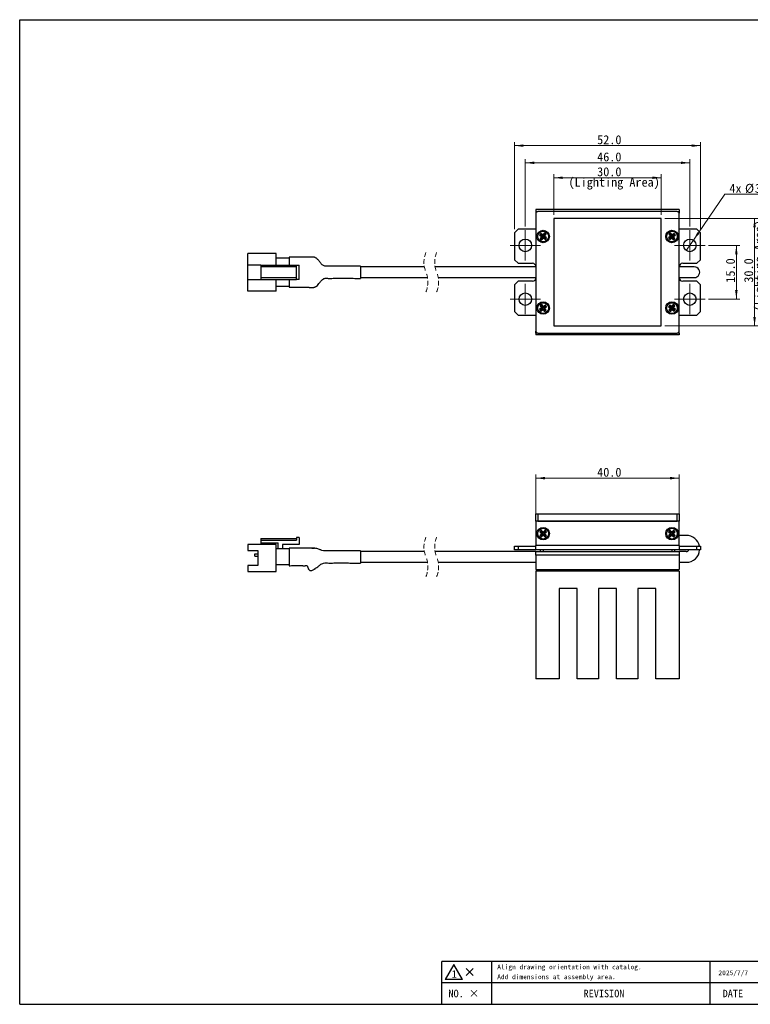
# Model space of a CAD drawing. Header units: millimetres. Extents: x 16 to 409, y 11 to 289.
# Tile 1 of 3: x 16 to 220, y 11 to 286. Entities that reach past the tile are written whole.
import ezdxf

# ---------------------------------------------------------------- set-up
doc = ezdxf.new("R2010")
doc.units = ezdxf.units.MM
for name, pattern in [('SLD-一點鏈線-(中心線)', [34.29, 30.48, -1.27, 1.27, -1.27]), ('SLD-實線', [0]), ('SLD-虛線-(隱匿輪廓線)', [1.905, 1.27, -0.635])]:
    doc.linetypes.add(name, pattern=pattern)
doc.layers.add('00_FORMAT', color=7, linetype='SLD-實線')
doc.styles.add('SLDTEXTSTYLE0', font='MSGOTHIC.TTC')
doc.dimstyles.new('SLDDIMSTYLE0', dxfattribs={"dimtxt": 2.5, "dimasz": 2.5, "dimexe": 0, "dimexo": 0.0625, "dimtad": 1, "dimdec": 1, "dimrnd": 1e-09, "dimzin": 4, "dimdsep": 46, "dimtxsty": 'SLDTEXTSTYLE0', "dimsah": 1, "dimcen": 0.09, "dimadec": 0, "dimazin": 1, "dimtfac": 1, "dimtdec": 1, "dimtofl": 0, "dimtmove": 0, "dimatfit": 3, "dimfxl": 1, "dimfrac": 2, "dimtolj": 1, "dimtzin": 12, "dimarcsym": 0})
doc.dimstyles.new('SLDDIMSTYLE1', dxfattribs={"dimtxt": 2.5, "dimasz": 2.5, "dimexe": 0, "dimexo": 0.0625, "dimtad": 1, "dimdec": 1, "dimrnd": 1e-09, "dimzin": 4, "dimdsep": 46, "dimtxsty": 'SLDTEXTSTYLE0', "dimsah": 1, "dimcen": 0.09, "dimadec": 0, "dimazin": 1, "dimtfac": 1, "dimtdec": 1, "dimtmove": 0, "dimatfit": 0, "dimfxl": 1, "dimfrac": 2, "dimtolj": 1, "dimtzin": 12, "dimarcsym": 0})
doc.dimstyles.new('SLDDIMSTYLE2', dxfattribs={"dimtxt": 2.5, "dimasz": 2.5, "dimexe": 0, "dimexo": 0.0625, "dimtad": 0, "dimtih": 1, "dimtoh": 1, "dimdec": 1, "dimrnd": 1e-09, "dimzin": 12, "dimdsep": 46, "dimtxsty": 'SLDTEXTSTYLE0', "dimblk1": 'NONE', "dimsah": 1, "dimcen": 0, "dimadec": 0, "dimazin": 3, "dimtfac": 1, "dimtdec": 1, "dimtmove": 0, "dimatfit": 3, "dimldrblk": 'NONE', "dimfxl": 1, "dimfrac": 2, "dimtolj": 1, "dimtzin": 12, "dimarcsym": 0})

# ---------------------------------------------------------------- blocks, each defined once
blk = doc.blocks.new('SW_NOTE_0')
at = {"color": 0, "linetype": 'Continuous', "lineweight": 0, "char_height": 1.3229, "attachment_point": 1, "style": 'SLDTEXTSTYLE0'}
for s, insert in [('Align drawing orientation with catalog.', (0, 1.54)), ('Add dimensions at assembly area.', (0, -1.22))]:
    blk.add_mtext(s, dxfattribs=dict(at, insert=insert))
blk = doc.blocks.new('_D')
at = {"color": 7, "linetype": 'SLD-實線', "lineweight": 18}
for p, q in [((160.33, 146.95), (160.33, 158.95)), ((160.33, 157.95), (200.33, 157.95)), ((200.33, 146.95), (200.33, 158.95))]:
    blk.add_line(p, q, dxfattribs=at)
for points in [[(160.33, 157.95), (162.83, 157.6), (162.83, 158.3)], [(200.33, 157.95), (197.83, 158.3), (197.83, 157.6)]]:
    blk.add_solid(points, dxfattribs=at)
at = {"color": 7, "linetype": 'SLD-實線', "lineweight": 18, "insert": (177.42, 160.86), "char_height": 2.5, "attachment_point": 1, "style": 'SLDTEXTSTYLE0'}
blk.add_mtext('40.0', dxfattribs=at)
blk = doc.blocks.new('_D_1')
at = {"color": 7, "linetype": 'SLD-實線', "lineweight": 18}
for p, q in [((165.33, 231.46), (165.33, 242.86)), ((195.33, 231.46), (195.33, 242.86)), ((165.33, 241.86), (195.33, 241.86))]:
    blk.add_line(p, q, dxfattribs=at)
for points in [[(165.33, 241.86), (167.83, 241.51), (167.83, 242.21)], [(195.33, 241.86), (192.83, 242.21), (192.83, 241.51)]]:
    blk.add_solid(points, dxfattribs=at)
at = {"color": 7, "linetype": 'SLD-實線', "lineweight": 18, "char_height": 2.5, "attachment_point": 1, "style": 'SLDTEXTSTYLE0'}
for s, insert in [('30.0', (177.42, 244.78)), ('(Lighting Area)', (169.42, 241.87))]:
    blk.add_mtext(s, dxfattribs=dict(at, insert=insert))
blk = doc.blocks.new('_D_2')
at = {"color": 7, "linetype": 'SLD-實線', "lineweight": 18}
for p, q in [((196.33, 230.46), (222.42, 230.46)), ((221.42, 230.46), (221.42, 200.46)), ((196.33, 200.46), (222.42, 200.46))]:
    blk.add_line(p, q, dxfattribs=at)
for points in [[(221.42, 230.46), (221.07, 227.96), (221.77, 227.96)], [(221.42, 200.46), (221.77, 202.96), (221.07, 202.96)]]:
    blk.add_solid(points, dxfattribs=at)
at = {"color": 7, "linetype": 'SLD-實線', "lineweight": 18, "char_height": 2.5, "attachment_point": 1, "rotation": 90, "style": 'SLDTEXTSTYLE0'}
for s, insert in [('(Lighting Area)', (221.42, 204.55)), ('30.0', (218.51, 212.55))]:
    blk.add_mtext(s, dxfattribs=dict(at, insert=insert))
blk = doc.blocks.new('_D_3')
at = {"color": 7, "linetype": 'SLD-實線', "lineweight": 18}
for p, q in [((208.58, 222.96), (217.33, 222.96)), ((216.33, 222.96), (216.33, 207.96)), ((208.58, 207.96), (217.33, 207.96))]:
    blk.add_line(p, q, dxfattribs=at)
for points in [[(216.33, 222.96), (215.98, 220.46), (216.68, 220.46)], [(216.33, 207.96), (216.68, 210.46), (215.98, 210.46)]]:
    blk.add_solid(points, dxfattribs=at)
at = {"color": 7, "linetype": 'SLD-實線', "lineweight": 18, "insert": (213.42, 212.55), "char_height": 2.5, "attachment_point": 1, "rotation": 90, "style": 'SLDTEXTSTYLE0'}
blk.add_mtext('15.0', dxfattribs=at)
blk = doc.blocks.new('_D_4')
at = {"color": 7, "linetype": 'SLD-實線', "lineweight": 18}
for p, q in [((157.33, 228.21), (157.33, 247.03)), ((157.33, 246.03), (203.33, 246.03)), ((203.33, 228.21), (203.33, 247.03))]:
    blk.add_line(p, q, dxfattribs=at)
for points in [[(157.33, 246.03), (159.83, 245.68), (159.83, 246.38)], [(203.33, 246.03), (200.83, 246.38), (200.83, 245.68)]]:
    blk.add_solid(points, dxfattribs=at)
at = {"color": 7, "linetype": 'SLD-實線', "lineweight": 18, "insert": (177.42, 248.94), "char_height": 2.5, "attachment_point": 1, "style": 'SLDTEXTSTYLE0'}
blk.add_mtext('46.0', dxfattribs=at)
blk = doc.blocks.new('_D_5')
at = {"color": 7, "linetype": 'SLD-實線', "lineweight": 18}
for p, q in [((154.33, 227.46), (154.33, 251.82)), ((154.33, 250.82), (206.33, 250.82)), ((206.33, 227.46), (206.33, 251.82))]:
    blk.add_line(p, q, dxfattribs=at)
for points in [[(154.33, 250.82), (156.83, 250.47), (156.83, 251.17)], [(206.33, 250.82), (203.83, 251.17), (203.83, 250.47)]]:
    blk.add_solid(points, dxfattribs=at)
at = {"color": 7, "linetype": 'SLD-實線', "lineweight": 18, "insert": (177.42, 253.73), "char_height": 2.5, "attachment_point": 1, "style": 'SLDTEXTSTYLE0'}
blk.add_mtext('52.0', dxfattribs=at)
blk = doc.blocks.new('_D_6')
at = {"color": 7, "linetype": 'SLD-實線', "lineweight": 18}
for p, q in [((204.32, 224.4), (213.14, 237.24)), ((213.14, 237.24), (233.16, 237.24)), ((202.34, 221.52), (204.32, 224.4))]:
    blk.add_line(p, q, dxfattribs=at)
blk.add_solid([(204.32, 224.4), (206.02, 226.26), (205.45, 226.66)], dxfattribs=at)
at = {"color": 7, "linetype": 'SLD-實線', "lineweight": 18, "char_height": 2.5, "attachment_point": 1, "style": 'SLDTEXTSTYLE0'}
for s, insert in [('4x ', (214.39, 240.15)), ('%%c', (218.76, 240.15)), ('3.5', (221.52, 240.15)), (' THRU', (225.89, 240.15))]:
    blk.add_mtext(s, dxfattribs=dict(at, insert=insert))
blk = doc.blocks.new('_NONE')
blk = doc.blocks.new('SW_CENTERMARKSYMBOL_0')
at = {"color": 0, "linetype": 'SLD-實線', "lineweight": 0}
for p, q in [((0, 2.5), (0, 4.25)), ((-2.5, 0), (-4.25, 0)), ((0, 0), (-2.5, 0)), ((0, 0), (0, 2.5)), ((0, 0), (0, -2.5)), ((0, 0), (2.5, 0)), ((2.5, 0), (4.25, 0)), ((0, -2.5), (0, -4.25))]:
    blk.add_line(p, q, dxfattribs=at)
blk = doc.blocks.new('SW_CENTERMARKSYMBOL_1')
at = {"color": 0, "linetype": 'SLD-實線', "lineweight": 0}
for p, q in [((0, 2.5), (0, 4.25)), ((-2.5, 0), (-4.25, 0)), ((0, 0), (-2.5, 0)), ((0, 0), (0, 2.5)), ((0, 0), (0, -2.5)), ((0, 0), (2.5, 0)), ((2.5, 0), (4.25, 0)), ((0, -2.5), (0, -4.25))]:
    blk.add_line(p, q, dxfattribs=at)
blk = doc.blocks.new('SW_CENTERMARKSYMBOL_2')
at = {"color": 0, "linetype": 'SLD-實線', "lineweight": 0}
for p, q in [((0, 2.5), (0, 4.25)), ((-2.5, 0), (-4.25, 0)), ((0, 0), (-2.5, 0)), ((0, 0), (0, 2.5)), ((0, 0), (0, -2.5)), ((0, 0), (2.5, 0)), ((2.5, 0), (4.25, 0)), ((0, -2.5), (0, -4.25))]:
    blk.add_line(p, q, dxfattribs=at)
blk = doc.blocks.new('SW_CENTERMARKSYMBOL_3')
at = {"color": 0, "linetype": 'SLD-實線', "lineweight": 0}
for p, q in [((0, 2.5), (0, 4.25)), ((-2.5, 0), (-4.25, 0)), ((0, 0), (-2.5, 0)), ((0, 0), (0, 2.5)), ((0, 0), (0, -2.5)), ((0, 0), (2.5, 0)), ((2.5, 0), (4.25, 0)), ((0, -2.5), (0, -4.25))]:
    blk.add_line(p, q, dxfattribs=at)

msp = doc.modelspace()

# ---------------------------------------------------------------- linework, layer by layer
at = {"color": 7, "linetype": 'SLD-實線', "lineweight": 25}
for p, q in [((200.33, 232.96), (160.33, 232.96)), ((160.33, 232.96), (160.33, 232.46)), ((160.33, 232.46), (160.33, 231.96)), ((160.33, 232.46), (160.83, 232.46)), ((160.33, 231.96), (160.33, 198.96)), ((199.83, 232.46), (160.83, 232.46)), ((199.83, 232.46), (200.33, 232.46)), ((200.33, 232.96), (200.33, 232.46)), ((200.33, 232.46), (200.33, 231.96)), ((200.33, 198.96), (200.33, 231.96)), ((155.33, 227.46), (154.33, 226.46)), ((154.33, 226.46), (154.33, 218.96)), ((160.33, 227.46), (155.33, 227.46)), ((161.71, 226.3), (161.35, 225.82)), ((161.66, 225.86), (161.35, 225.82)), ((161.35, 225.82), (161.91, 225.4)), ((161.75, 225.99), (161.66, 225.86)), ((161.66, 225.86), (162.22, 225.44)), ((162.27, 225.88), (161.71, 226.3)), ((161.75, 225.99), (161.71, 226.3)), ((162.31, 225.57), (161.75, 225.99)), ((162.69, 226.44), (162.27, 225.88)), ((162.31, 225.57), (162.27, 225.88)), ((162.73, 226.13), (162.31, 225.57)), ((162.43, 225.47), (162.85, 226.03)), ((162.43, 225.47), (162.75, 225.52)), ((163.17, 226.08), (162.69, 226.44)), ((162.73, 226.13), (162.69, 226.44)), ((162.85, 226.03), (162.73, 226.13)), ((162.75, 225.52), (163.17, 226.08)), ((163.31, 225.1), (162.75, 225.52)), ((162.85, 226.03), (163.17, 226.08)), ((197.91, 225.52), (197.35, 225.1)), ((197.97, 226.44), (197.49, 226.08)), ((197.49, 226.08), (197.91, 225.52)), ((197.8, 226.03), (197.49, 226.08)), ((197.92, 226.13), (197.8, 226.03)), ((197.8, 226.03), (198.22, 225.47)), ((198.22, 225.47), (197.91, 225.52)), ((197.92, 226.13), (197.97, 226.44)), ((198.34, 225.57), (197.92, 226.13)), ((198.39, 225.88), (197.97, 226.44)), ((198.9, 225.99), (198.34, 225.57)), ((198.34, 225.57), (198.39, 225.88)), ((198.95, 226.3), (198.39, 225.88)), ((198.43, 225.44), (199, 225.86)), ((198.75, 225.4), (199.31, 225.82)), ((198.9, 225.99), (198.95, 226.3)), ((199, 225.86), (198.9, 225.99)), ((199.31, 225.82), (198.95, 226.3)), ((199, 225.86), (199.31, 225.82)), ((205.33, 227.46), (200.33, 227.46)), ((206.33, 226.46), (205.33, 227.46)), ((206.33, 218.96), (206.33, 226.46)), ((161.91, 225.4), (161.49, 224.84)), ((161.8, 224.88), (161.49, 224.84)), ((161.49, 224.84), (161.97, 224.48)), ((162.22, 225.44), (161.8, 224.88)), ((161.8, 224.88), (161.92, 224.79)), ((162.22, 225.44), (161.91, 225.4)), ((161.92, 224.79), (162.34, 225.35)), ((161.92, 224.79), (161.97, 224.48)), ((161.97, 224.48), (162.39, 225.04)), ((162.34, 225.35), (162.39, 225.04)), ((162.34, 225.35), (162.9, 224.93)), ((162.39, 225.04), (162.95, 224.62)), ((163, 225.05), (162.43, 225.47)), ((162.9, 224.93), (163, 225.05)), ((162.9, 224.93), (162.95, 224.62)), ((162.95, 224.62), (163.31, 225.1)), ((163, 225.05), (163.31, 225.1)), ((197.35, 225.1), (197.71, 224.62)), ((197.66, 225.05), (197.35, 225.1)), ((198.22, 225.47), (197.66, 225.05)), ((197.66, 225.05), (197.75, 224.93)), ((197.71, 224.62), (198.27, 225.04)), ((197.75, 224.93), (197.71, 224.62)), ((197.75, 224.93), (198.31, 225.35)), ((198.31, 225.35), (198.27, 225.04)), ((198.27, 225.04), (198.69, 224.48)), ((198.31, 225.35), (198.73, 224.79)), ((198.43, 225.44), (198.75, 225.4)), ((198.85, 224.88), (198.43, 225.44)), ((198.69, 224.48), (199.17, 224.84)), ((198.73, 224.79), (198.69, 224.48)), ((198.73, 224.79), (198.85, 224.88)), ((199.17, 224.84), (198.75, 225.4)), ((198.85, 224.88), (199.17, 224.84)), ((79.75, 217.46), (79.75, 220.71)), ((87.75, 220.71), (79.75, 220.71)), ((87.75, 217.46), (87.75, 220.71)), ((83.45, 217.46), (79.75, 217.46)), ((79.75, 213.46), (79.75, 217.46)), ((83.45, 217.46), (83.45, 216.96)), ((83.45, 217.46), (93.35, 217.46)), ((87.75, 219.46), (91.3, 219.46)), ((91.3, 219.66), (91.3, 219.16)), ((91.3, 219.16), (91.3, 217.46)), ((93.35, 213.46), (93.35, 217.46)), ((93.35, 217.46), (94.15, 217.46)), ((94.15, 213.46), (94.15, 217.46)), ((154.33, 218.96), (155.33, 217.96)), ((155.33, 217.96), (159.33, 217.96)), ((201.33, 217.96), (205.33, 217.96)), ((205.33, 217.96), (206.33, 218.96)), ((93.35, 216.96), (83.45, 216.96)), ((83.45, 216.96), (83.45, 213.96)), ((111.3, 217.16), (111.3, 213.76)), ((129.12, 216.96), (111.3, 216.96)), ((160.33, 216.96), (132.12, 216.96)), ((202.33, 216.96), (200.33, 216.96)), ((79.75, 210.21), (79.75, 213.46)), ((79.75, 213.46), (83.45, 213.46)), ((83.45, 213.96), (93.35, 213.96)), ((83.45, 213.96), (83.45, 213.46)), ((83.45, 213.46), (93.35, 213.46)), ((87.75, 210.21), (87.75, 213.46)), ((91.3, 213.46), (91.3, 211.76)), ((91.3, 211.76), (91.3, 211.26)), ((94.15, 213.46), (93.35, 213.46)), ((111.3, 213.96), (130, 213.96)), ((133, 213.96), (160.33, 213.96)), ((155.33, 212.96), (154.33, 211.96)), ((154.33, 211.96), (154.33, 204.46)), ((159.33, 212.96), (155.33, 212.96)), ((200.33, 213.96), (202.33, 213.96)), ((205.33, 212.96), (201.33, 212.96)), ((202.33, 213.96), (204.58, 213.96)), ((206.33, 211.96), (205.33, 212.96)), ((206.33, 204.46), (206.33, 211.96)), ((87.75, 210.21), (79.75, 210.21)), ((91.3, 211.46), (87.75, 211.46)), ((161.97, 206.44), (161.49, 206.08)), ((161.92, 206.13), (161.97, 206.44)), ((162.39, 205.88), (161.97, 206.44)), ((162.95, 206.3), (162.39, 205.88)), ((162.9, 205.99), (162.95, 206.3)), ((163.31, 205.82), (162.95, 206.3)), ((197.71, 206.3), (197.35, 205.82)), ((198.27, 205.88), (197.71, 206.3)), ((197.75, 205.99), (197.71, 206.3)), ((198.69, 206.44), (198.27, 205.88)), ((199.17, 206.08), (198.69, 206.44)), ((198.73, 206.13), (198.69, 206.44)), ((154.33, 204.46), (155.33, 203.46)), ((161.91, 205.52), (161.35, 205.1)), ((161.35, 205.1), (161.71, 204.62)), ((161.66, 205.05), (161.35, 205.1)), ((161.49, 206.08), (161.91, 205.52)), ((161.8, 206.03), (161.49, 206.08)), ((162.22, 205.47), (161.66, 205.05)), ((161.66, 205.05), (161.75, 204.93)), ((161.71, 204.62), (162.27, 205.04)), ((161.75, 204.93), (161.71, 204.62)), ((161.75, 204.93), (162.31, 205.35)), ((161.92, 206.13), (161.8, 206.03)), ((161.8, 206.03), (162.22, 205.47)), ((162.22, 205.47), (161.91, 205.52)), ((162.34, 205.57), (161.92, 206.13)), ((162.31, 205.35), (162.27, 205.04)), ((162.27, 205.04), (162.69, 204.48)), ((162.31, 205.35), (162.73, 204.79)), ((162.9, 205.99), (162.34, 205.57)), ((162.34, 205.57), (162.39, 205.88)), ((162.43, 205.44), (163, 205.86)), ((162.43, 205.44), (162.75, 205.4)), ((162.85, 204.88), (162.43, 205.44)), ((162.69, 204.48), (163.17, 204.84)), ((162.73, 204.79), (162.69, 204.48)), ((162.73, 204.79), (162.85, 204.88)), ((162.75, 205.4), (163.31, 205.82)), ((163.17, 204.84), (162.75, 205.4)), ((162.85, 204.88), (163.17, 204.84)), ((163, 205.86), (162.9, 205.99)), ((163, 205.86), (163.31, 205.82)), ((197.66, 205.86), (197.35, 205.82)), ((197.35, 205.82), (197.91, 205.4)), ((197.91, 205.4), (197.49, 204.84)), ((197.8, 204.88), (197.49, 204.84)), ((197.49, 204.84), (197.97, 204.48)), ((197.75, 205.99), (197.66, 205.86)), ((197.66, 205.86), (198.22, 205.44)), ((198.31, 205.57), (197.75, 205.99)), ((198.22, 205.44), (197.8, 204.88)), ((197.8, 204.88), (197.92, 204.79)), ((198.22, 205.44), (197.91, 205.4)), ((197.92, 204.79), (198.34, 205.35)), ((197.92, 204.79), (197.97, 204.48)), ((197.97, 204.48), (198.39, 205.04)), ((198.31, 205.57), (198.27, 205.88)), ((198.73, 206.13), (198.31, 205.57)), ((198.34, 205.35), (198.39, 205.04)), ((198.34, 205.35), (198.9, 204.93)), ((198.39, 205.04), (198.95, 204.62)), ((198.43, 205.47), (198.85, 206.03)), ((198.43, 205.47), (198.75, 205.52)), ((199, 205.05), (198.43, 205.47)), ((198.85, 206.03), (198.73, 206.13)), ((198.75, 205.52), (199.17, 206.08)), ((199.31, 205.1), (198.75, 205.52)), ((198.85, 206.03), (199.17, 206.08)), ((198.9, 204.93), (199, 205.05)), ((198.9, 204.93), (198.95, 204.62)), ((198.95, 204.62), (199.31, 205.1)), ((199, 205.05), (199.31, 205.1)), ((205.33, 203.46), (206.33, 204.46)), ((155.33, 203.46), (160.33, 203.46)), ((200.33, 203.46), (205.33, 203.46)), ((160.33, 198.46), (160.33, 198.96)), ((160.33, 198.46), (160.33, 197.96)), ((160.83, 198.46), (160.33, 198.46)), ((160.83, 198.46), (199.83, 198.46)), ((200.33, 198.46), (199.83, 198.46)), ((200.33, 198.46), (200.33, 198.96)), ((200.33, 198.46), (200.33, 197.96)), ((200.33, 197.96), (160.33, 197.96)), ((160.33, 145.95), (160.33, 147.95)), ((160.33, 147.95), (160.83, 147.95)), ((160.33, 145.95), (160.33, 139.15)), ((200.33, 145.95), (160.33, 145.95)), ((160.83, 147.95), (160.83, 145.95)), ((160.83, 147.95), (199.83, 147.95)), ((160.83, 145.95), (199.83, 145.95)), ((199.83, 145.95), (199.83, 147.95)), ((199.83, 147.95), (200.33, 147.95)), ((200.33, 147.95), (200.33, 145.95)), ((200.33, 139.15), (200.33, 145.95)), ((161.83, 143.37), (161.41, 142.95)), ((161.83, 143.06), (161.72, 142.95)), ((161.83, 143.06), (161.83, 143.37)), ((162.33, 142.88), (161.83, 143.37)), ((162.33, 142.56), (161.83, 143.06)), ((162.82, 143.37), (162.33, 142.88)), ((162.82, 143.05), (162.33, 142.56)), ((163.25, 142.94), (162.82, 143.37)), ((162.82, 143.05), (162.82, 143.37)), ((162.93, 142.94), (162.82, 143.05)), ((197.83, 143.37), (197.41, 142.94)), ((197.83, 143.05), (197.72, 142.94)), ((198.33, 142.88), (197.83, 143.37)), ((197.83, 143.05), (197.83, 143.37)), ((198.33, 142.56), (197.83, 143.05)), ((198.82, 143.37), (198.33, 142.88)), ((198.82, 143.06), (198.33, 142.56)), ((199.24, 142.95), (198.82, 143.37)), ((198.82, 143.06), (198.82, 143.37)), ((198.93, 142.95), (198.82, 143.06)), ((83.45, 141.1), (93.35, 141.1)), ((83.45, 141.1), (83.45, 140.6)), ((83.45, 140.6), (83.45, 139.9)), ((83.45, 140.6), (93.35, 140.6)), ((93.35, 141.4), (93.35, 140.6)), ((94.15, 141.4), (93.35, 141.4)), ((94.15, 141.4), (94.15, 139.4)), ((161.72, 142.95), (161.41, 142.95)), ((161.41, 142.95), (161.9, 142.45)), ((161.9, 142.45), (161.41, 141.96)), ((161.72, 141.96), (161.41, 141.96)), ((161.41, 141.96), (161.83, 141.53)), ((161.72, 142.95), (162.22, 142.45)), ((162.22, 142.45), (161.72, 141.96)), ((161.72, 141.96), (161.83, 141.85)), ((161.83, 141.85), (162.33, 142.34)), ((161.83, 141.53), (162.33, 142.03)), ((161.83, 141.85), (161.83, 141.53)), ((162.22, 142.45), (161.9, 142.45)), ((162.33, 142.56), (162.33, 142.88)), ((162.33, 142.34), (162.33, 142.03)), ((162.33, 142.34), (162.82, 141.85)), ((162.33, 142.03), (162.82, 141.53)), ((162.44, 142.45), (162.93, 142.94)), ((162.93, 141.95), (162.44, 142.45)), ((162.44, 142.45), (162.75, 142.45)), ((162.75, 142.45), (163.25, 142.94)), ((163.24, 141.95), (162.75, 142.45)), ((162.82, 141.53), (163.24, 141.95)), ((162.82, 141.85), (162.93, 141.95)), ((162.82, 141.85), (162.82, 141.53)), ((162.93, 142.94), (163.25, 142.94)), ((162.93, 141.95), (163.24, 141.95)), ((197.41, 142.94), (197.9, 142.45)), ((197.72, 142.94), (197.41, 142.94)), ((197.9, 142.45), (197.41, 141.95)), ((197.72, 141.95), (197.41, 141.95)), ((197.41, 141.95), (197.83, 141.53)), ((197.72, 142.94), (198.22, 142.45)), ((198.22, 142.45), (197.72, 141.95)), ((197.72, 141.95), (197.83, 141.85)), ((197.83, 141.85), (198.33, 142.34)), ((197.83, 141.53), (198.33, 142.03)), ((197.83, 141.85), (197.83, 141.53)), ((198.22, 142.45), (197.9, 142.45)), ((198.33, 142.56), (198.33, 142.88)), ((198.33, 142.34), (198.33, 142.03)), ((198.33, 142.34), (198.82, 141.85)), ((198.33, 142.03), (198.82, 141.53)), ((198.44, 142.45), (198.93, 142.95)), ((198.44, 142.45), (198.75, 142.45)), ((198.93, 141.96), (198.44, 142.45)), ((198.75, 142.45), (199.24, 142.95)), ((199.25, 141.96), (198.75, 142.45)), ((198.82, 141.53), (199.25, 141.96)), ((198.82, 141.85), (198.93, 141.96)), ((198.82, 141.85), (198.82, 141.53)), ((198.93, 142.95), (199.24, 142.95)), ((198.93, 141.96), (199.25, 141.96)), ((202.33, 141.95), (200.33, 141.95)), ((79.75, 139.4), (79.75, 137.73)), ((87.75, 139.4), (79.75, 139.4)), ((79.75, 137.73), (82.55, 137.73)), ((82.55, 137.73), (82.55, 133.58)), ((83.45, 139.9), (88.25, 139.9)), ((83.45, 139.9), (83.45, 139.5)), ((83.55, 139.4), (83.45, 139.5)), ((85.05, 139.4), (85.05, 139.9)), ((87.75, 131.9), (87.75, 139.4)), ((91.3, 138.2), (87.75, 138.2)), ((88.25, 138.2), (88.25, 139.9)), ((94.15, 139.4), (89.45, 139.4)), ((89.45, 139.4), (89.45, 138.2)), ((91.3, 138.4), (91.3, 137.9)), ((91.3, 137.9), (91.3, 134)), ((111.3, 137.65), (111.3, 134.25)), ((154.33, 137.95), (154.33, 138.95)), ((154.33, 138.95), (155.33, 138.95)), ((155.33, 137.95), (154.33, 137.95)), ((155.33, 138.95), (155.33, 137.95)), ((155.33, 138.95), (160.33, 138.95)), ((160.33, 137.95), (155.33, 137.95)), ((200.33, 139.15), (160.33, 139.15)), ((160.33, 137.95), (160.33, 139.15)), ((200.33, 137.95), (160.33, 137.95)), ((161.48, 137.95), (161.48, 137.45)), ((162.33, 137.95), (162.33, 137.45)), ((198.33, 137.95), (198.33, 137.45)), ((199.18, 137.45), (199.18, 137.95)), ((200.33, 139.15), (200.33, 137.95)), ((200.33, 138.95), (205.33, 138.95)), ((205.33, 137.95), (200.33, 137.95)), ((205.33, 137.95), (205.33, 138.95)), ((205.33, 138.95), (206.33, 138.95)), ((206.33, 137.95), (205.33, 137.95)), ((206.33, 138.95), (206.33, 137.95)), ((81.75, 136.2), (81.75, 136.8)), ((81.75, 136.8), (82.55, 136.8)), ((81.75, 136.2), (82.55, 136.2)), ((129.12, 137.45), (111.3, 137.45)), ((160.33, 137.45), (132.12, 137.45)), ((160.33, 137.45), (200.33, 137.45)), ((160.33, 136.45), (160.33, 137.45)), ((200.33, 136.45), (160.33, 136.45)), ((160.33, 136.45), (160.33, 132.45)), ((202.33, 137.45), (200.33, 137.45)), ((200.33, 137.45), (200.33, 136.45)), ((200.33, 136.45), (200.33, 132.45)), ((82.55, 133.58), (79.75, 133.58)), ((79.75, 133.58), (79.75, 131.9)), ((91.3, 133.7), (87.75, 133.7)), ((91.3, 134), (91.3, 133.5)), ((98.39, 132.55), (98.29, 132.5)), ((111.3, 134.45), (130, 134.45)), ((133, 134.45), (160.33, 134.45)), ((160.33, 132.45), (200.33, 132.45)), ((162.33, 132.45), (162.33, 131.95)), ((198.33, 132.45), (198.33, 131.95)), ((200.33, 134.45), (202.33, 134.45)), ((79.75, 131.9), (87.75, 131.9)), ((160.33, 131.95), (160.33, 101.95)), ((200.33, 131.95), (160.33, 131.95)), ((200.33, 131.95), (200.33, 101.95)), ((171.83, 127.15), (166.83, 127.15)), ((166.83, 127.15), (166.83, 101.95)), ((171.83, 101.95), (171.83, 127.15)), ((182.83, 127.15), (177.83, 127.15)), ((177.83, 127.15), (177.83, 101.95)), ((182.83, 101.95), (182.83, 127.15)), ((188.83, 127.15), (188.83, 101.95)), ((193.83, 127.15), (188.83, 127.15)), ((193.83, 101.95), (193.83, 127.15)), ((166.83, 101.95), (160.33, 101.95)), ((177.83, 101.95), (171.83, 101.95)), ((188.83, 101.95), (182.83, 101.95)), ((200.33, 101.95), (193.83, 101.95))]:
    msp.add_line(p, q, dxfattribs=at)
at = {"color": 7, "linetype": 'SLD-一點鏈線-(中心線)'}
for p, q in [((165.33, 230.46), (165.33, 200.46)), ((195.33, 230.46), (165.33, 230.46)), ((195.33, 200.46), (195.33, 230.46)), ((165.33, 200.46), (195.33, 200.46))]:
    msp.add_line(p, q, dxfattribs=at)
at = {"color": 7, "linetype": 'SLD-實線', "lineweight": 18}
for p, q in [((134.98, 17.93), (137.4, 22.13)), ((137.4, 22.13), (139.83, 17.93)), ((142.79, 19), (140.79, 21)), ((140.79, 19), (142.79, 21)), ((139.83, 17.93), (134.98, 17.93))]:
    msp.add_line(p, q, dxfattribs=at)
at = {"color": 7, "linetype": 'SLD-實線', "lineweight": 25, "flags": 128}
msp.add_lwpolyline([(204.58, 213.96), (204.96, 214.01), (205.33, 214.16), (205.64, 214.4), (205.88, 214.71), (206.03, 215.07), (206.08, 215.46), (206.03, 215.85), (205.88, 216.21), (205.64, 216.52), (205.33, 216.76), (204.96, 216.91), (204.58, 216.96), (204.53, 216.96), (204.41, 216.96), (204.2, 216.96), (203.92, 216.96), (203.58, 216.96), (203.19, 216.96), (202.77, 216.96), (202.33, 216.96)], dxfattribs=at)
at = {"color": 7, "linetype": 'SLD-實線', "lineweight": 25}
for centre, radius in [((162.33, 225.46), 1.75), ((162.33, 225.46), 1.5), ((198.33, 225.46), 1.75), ((198.33, 225.46), 1.5), ((157.33, 222.96), 1.75), ((203.33, 222.96), 1.75), ((157.33, 207.96), 1.75), ((203.33, 207.96), 1.75), ((162.33, 205.46), 1.75), ((162.33, 205.46), 1.5), ((198.33, 205.46), 1.75), ((198.33, 205.46), 1.5), ((162.33, 142.45), 1.75), ((162.33, 142.45), 1.5), ((198.33, 142.45), 1.75), ((198.33, 142.45), 1.5)]:
    msp.add_circle(centre, radius, dxfattribs=at)
for centre, radius, start, end in [((160.83, 231.96), 0.5, 90.0002, 180.0001), ((199.83, 231.96), 0.5, 0.0003, 89.9997), ((159.33, 216.96), 1, 0, 90), ((201.33, 216.96), 1, 90.0001, 180), ((159.33, 213.96), 1, 270, 360), ((201.33, 213.96), 1, 180, 269.9999), ((160.83, 198.96), 0.5, 179.9999, 269.9998), ((199.83, 198.96), 0.5, 270.0003, 359.9997), ((202.33, 138.2), 3.75, 11.537, 90), ((202.33, 138.2), 0.75, 270.0005, 340.5282), ((202.33, 138.2), 3.75, 270, 356.1775)]:
    msp.add_arc(centre, radius, start, end, dxfattribs=at)
at = {"color": 7, "linetype": 'SLD-虛線-(隱匿輪廓線)', "lineweight": 18}
for centre, start, end in [((136.16, 218.21), 157.3801, 202.6199), ((139.16, 218.21), 157.3801, 202.6199), ((122.96, 212.71), 337.3801, 22.6199), ((125.96, 212.71), 337.3801, 22.6199), ((136.16, 138.7), 157.3801, 202.6199), ((139.16, 138.7), 157.3801, 202.6199), ((122.96, 133.2), 337.3801, 22.6199), ((125.96, 133.2), 337.3801, 22.6199)]:
    msp.add_arc(centre, 7.15, start, end, dxfattribs=at)
at = {"color": 7, "linetype": 'SLD-實線', "lineweight": 25}
for points, knots in [([(96.55, 219.65), (96.42, 219.66), (96.16, 219.66), (95.81, 219.66), (95.53, 219.66), (95.34, 219.66), (95.16, 219.66), (94.98, 219.66), (94.75, 219.66), (94.32, 219.66), (93.62, 219.66), (92.55, 219.66), (91.75, 219.66), (91.3, 219.66)], [0, 0, 0, 0, 0.072029, 0.152313, 0.198988, 0.232011, 0.260575, 0.29888, 0.338979, 0.392526, 0.540507, 0.743421, 1, 1, 1, 1]), ([(111.3, 217.16), (110.52, 217.16), (109.08, 217.15), (107.11, 217.13), (105.51, 217.13), (104.37, 217.14), (103.59, 217.15), (103.04, 217.16), (102.41, 217.18), (101.82, 217.11), (101.27, 217.14), (100.89, 217.29), (100.57, 217.52), (100.17, 217.94), (99.83, 218.43), (99.46, 218.89), (99.21, 219.15), (99.02, 219.32), (98.83, 219.45), (98.62, 219.56), (98.41, 219.63), (98.26, 219.67), (98.17, 219.68), (98.12, 219.69), (98.07, 219.7), (98.02, 219.7), (97.97, 219.71), (97.9, 219.71), (97.79, 219.72), (97.56, 219.72), (97.25, 219.7), (96.92, 219.67), (96.64, 219.65), (96.46, 219.65), (96.37, 219.66)], [0, 0, 0, 0, 0.146905, 0.270738, 0.371041, 0.447811, 0.486023, 0.517706, 0.550736, 0.604054, 0.629884, 0.654151, 0.678739, 0.7048, 0.761742, 0.790646, 0.816587, 0.828417, 0.839548, 0.858808, 0.873205, 0.882493, 0.887723, 0.889821, 0.892447, 0.895608, 0.899311, 0.903559, 0.908348, 0.9195, 0.946901, 0.966329, 0.98273, 1, 1, 1, 1]), ([(91.3, 211.26), (91.71, 211.26), (92.45, 211.26), (93.43, 211.26), (94.14, 211.26), (94.6, 211.26), (94.87, 211.26), (95.07, 211.26), (95.25, 211.26), (95.43, 211.26), (95.62, 211.26), (95.76, 211.26), (95.87, 211.26), (95.94, 211.26), (96, 211.26), (96.05, 211.26), (96.1, 211.26), (96.15, 211.26), (96.22, 211.26), (96.28, 211.26), (96.37, 211.26), (96.47, 211.26), (96.59, 211.26), (96.73, 211.26), (96.88, 211.25), (97.04, 211.24), (97.17, 211.23), (97.29, 211.22), (97.39, 211.21), (97.5, 211.2), (97.61, 211.2), (97.71, 211.2), (97.83, 211.2), (97.96, 211.21), (98.09, 211.22), (98.2, 211.24), (98.38, 211.27), (98.59, 211.34), (98.82, 211.46), (99.1, 211.66), (99.47, 212.02), (99.89, 212.59), (100.33, 213.18), (100.79, 213.59), (101.24, 213.76), (101.62, 213.8), (102.06, 213.77), (102.5, 213.75), (103.04, 213.75), (103.74, 213.77), (104.7, 213.78), (105.95, 213.79), (107.49, 213.78), (109.3, 213.76), (110.6, 213.76), (111.3, 213.76)], [0, 0, 0, 0, 0.058527, 0.105477, 0.140563, 0.159132, 0.171152, 0.17968, 0.187556, 0.197064, 0.205596, 0.214175, 0.217552, 0.220986, 0.224434, 0.226149, 0.227849, 0.231183, 0.234383, 0.237395, 0.240169, 0.246525, 0.251906, 0.25717, 0.266721, 0.272869, 0.28058, 0.285046, 0.289914, 0.295169, 0.300527, 0.305465, 0.309934, 0.317379, 0.324164, 0.328208, 0.334569, 0.349638, 0.359541, 0.371058, 0.398818, 0.433153, 0.471719, 0.504595, 0.518987, 0.53958, 0.559045, 0.58143, 0.602548, 0.635381, 0.681468, 0.740975, 0.81398, 0.900421, 1, 1, 1, 1]), ([(95.33, 138.4), (95.29, 138.4), (95.16, 138.4), (94.93, 138.4), (94.58, 138.4), (94.13, 138.4), (93.57, 138.4), (92.91, 138.4), (92.14, 138.4), (91.59, 138.4), (91.3, 138.4)], [0, 0, 0, 0, 0.033554, 0.092741, 0.17789, 0.289371, 0.427475, 0.592272, 0.783429, 1, 1, 1, 1]), ([(98.1, 138.41), (97.86, 138.42), (97.4, 138.42), (96.76, 138.4), (96.08, 138.4), (95.61, 138.4), (95.33, 138.4)], [0, 0, 0, 0, 0.266005, 0.497663, 0.690142, 1, 1, 1, 1]), ([(98.3, 138.4), (98.14, 138.41), (97.93, 138.43), (97.71, 138.43), (97.66, 138.43), (97.65, 138.43), (97.65, 138.43), (97.64, 138.43), (97.64, 138.43), (97.64, 138.43), (97.64, 138.43), (97.64, 138.43), (97.65, 138.43), (97.65, 138.43), (97.65, 138.43), (97.65, 138.43), (97.67, 138.43), (97.74, 138.43), (97.98, 138.43), (98.21, 138.41), (98.39, 138.39)], [0, 0, 0, 0, 0.358163, 0.44593, 0.465753, 0.469681, 0.470043, 0.470128, 0.470155, 0.470165, 0.470192, 0.470234, 0.470293, 0.470452, 0.470676, 0.472191, 0.482716, 0.510736, 0.614944, 1, 1, 1, 1]), ([(111.3, 137.65), (110.55, 137.65), (109.16, 137.65), (107.26, 137.65), (105.71, 137.64), (104.51, 137.65), (103.59, 137.65), (102.83, 137.66), (102.1, 137.65), (101.31, 137.63), (100.65, 137.73), (100.14, 137.9), (99.76, 138.06), (99.31, 138.23), (98.78, 138.36), (98.39, 138.39), (98.2, 138.4)], [0, 0, 0, 0, 0.170501, 0.314788, 0.432352, 0.523159, 0.58743, 0.639859, 0.695775, 0.75344, 0.819115, 0.846502, 0.876573, 0.911711, 0.956466, 1, 1, 1, 1]), ([(91.3, 133.5), (91.74, 133.51), (92.54, 133.52), (93.59, 133.54), (94.4, 133.54), (94.93, 133.53), (95.27, 133.5), (95.46, 133.49), (95.59, 133.49), (95.71, 133.49), (95.87, 133.51), (96.04, 133.55), (96.2, 133.56), (96.28, 133.51), (96.31, 133.49)], [0, 0, 0, 0, 0.265017, 0.474363, 0.627616, 0.744649, 0.792703, 0.834205, 0.853378, 0.871803, 0.906765, 0.947425, 0.977665, 1, 1, 1, 1]), ([(96.33, 133.48), (96.37, 133.43), (96.47, 133.32), (96.58, 133.01), (96.68, 132.78), (96.74, 132.62)], [0, 0, 0, 0, 0.204876, 0.456557, 1, 1, 1, 1]), ([(97.02, 132.27), (97, 132.28), (96.94, 132.32), (96.83, 132.43), (96.77, 132.55), (96.74, 132.62)], [0, 0, 0, 0, 0.091759, 0.530186, 1, 1, 1, 1]), ([(96.75, 132.59), (96.83, 132.47), (96.93, 132.3), (97.13, 132.2), (97.2, 132.18), (97.24, 132.17), (97.25, 132.17), (97.26, 132.17), (97.27, 132.16), (97.29, 132.16), (97.31, 132.16), (97.35, 132.16), (97.47, 132.16), (97.84, 132.23), (98.13, 132.41), (98.36, 132.54)], [0, 0, 0, 0, 0.2316885, 0.3099361, 0.343258, 0.3586206, 0.3659873, 0.3695948, 0.3732772, 0.3811222, 0.38961, 0.4085414, 0.4545987, 0.5834552, 1, 1, 1, 1]), ([(98.39, 132.55), (98.62, 132.71), (99.04, 132.97), (99.55, 133.39), (99.99, 133.76), (100.44, 134.05), (101.02, 134.25), (101.69, 134.28), (102.4, 134.24), (103.1, 134.25), (103.86, 134.26), (104.81, 134.26), (106.02, 134.26), (107.53, 134.26), (109.32, 134.25), (110.61, 134.25), (111.3, 134.25)], [0, 0, 0, 0, 0.063229, 0.110535, 0.147428, 0.19077, 0.229994, 0.283266, 0.337678, 0.388839, 0.439987, 0.509032, 0.599554, 0.711675, 0.845306, 1, 1, 1, 1])]:
    msp.add_open_spline(points, degree=3, knots=knots, dxfattribs=at)
at = {"layer": '00_FORMAT', "color": 7}
for p, q in [((16.01, 11), (16.01, 286)), ((16.01, 286), (409.01, 286)), ((134.01, 17), (134.01, 23)), ((229.01, 23), (134.01, 23)), ((137.4, 22.13), (134.98, 17.93)), ((139.83, 17.93), (137.4, 22.13)), ((148.01, 17), (148.01, 23)), ((209.01, 17), (209.01, 23)), ((142.79, 19), (140.79, 21)), ((140.79, 19), (142.79, 21)), ((134.01, 11), (134.01, 17)), ((229.01, 17), (134.01, 17)), ((139.83, 17.93), (134.98, 17.93)), ((148.01, 11), (148.01, 17)), ((209.01, 11), (209.01, 17)), ((16.01, 11), (409.01, 11))]:
    msp.add_line(p, q, dxfattribs=at)

# ---------------------------------------------------------------- block references
at = {"color": 7, "linetype": 'Continuous', "lineweight": 0}
for name, p in [('SW_CENTERMARKSYMBOL_0', (157.33, 222.96)), ('SW_CENTERMARKSYMBOL_3', (203.33, 222.96)), ('SW_CENTERMARKSYMBOL_1', (157.33, 207.96)), ('SW_CENTERMARKSYMBOL_2', (203.33, 207.96)), ('SW_NOTE_0', (149.49, 20.56))]:
    msp.add_blockref(name, p, dxfattribs=at)

# ---------------------------------------------------------------- texts
at = {"color": 7, "linetype": 'SLD-實線', "lineweight": 18, "char_height": 2.1, "attachment_point": 1, "style": 'SLDTEXTSTYLE0'}
for s, insert in [('1', (136.79, 20.51)), ('NO. ×', (135.86, 15.07)), ('REVISION', (173.62, 15.07)), ('DATE', (212.5, 15.07))]:
    msp.add_mtext(s, dxfattribs=dict(at, insert=insert))
at = {"color": 7, "linetype": 'Continuous', "lineweight": 0, "insert": (211.33, 20.46), "char_height": 1.323, "attachment_point": 1, "style": 'SLDTEXTSTYLE0'}
msp.add_mtext('2025/7/7', dxfattribs=at)

# ---------------------------------------------------------------- dimensions: what is measured, and where the dimension line sits
at = {"color": 7, "linetype": 'SLD-實線', "lineweight": 18}
for base, p1, p2, picture, middle in [((206.33, 250.82), (154.33, 226.46), (206.33, 226.46), '_D_5', (180.33, 250.82)), ((203.33, 246.03), (157.33, 227.21), (203.33, 227.21), '_D_4', (180.33, 246.03)), ((195.33, 238.96), (165.33, 230.46), (195.33, 230.46), '_D_1', (180.33, 238.96)), ((200.33, 157.95), (160.33, 145.95), (200.33, 145.95), '_D', (180.33, 157.95))]:
    dim = msp.add_linear_dim(base=base, p1=p1, p2=p2, dimstyle='SLDDIMSTYLE0', dxfattribs=at)
    dim.commit()
    dim.dimension.update_dxf_attribs({"geometry": picture, "text_midpoint": middle, "dimtype": 160})
dim = msp.add_diameter_dim_2p(p1=(202.34, 221.52), p2=(204.32, 224.4), text='4x <> THRU', dimstyle='SLDDIMSTYLE2', dxfattribs=at)
dim.commit()
dim.dimension.update_dxf_attribs({"geometry": '_D_6', "text_midpoint": (223.78, 239.19), "dimtype": 163})
for base, p1, p2, dimstyle, picture, middle in [((224.33, 200.46), (195.33, 230.46), (195.33, 200.46), 'SLDDIMSTYLE0', '_D_2', (224.33, 215.46)), ((216.33, 207.96), (207.58, 222.96), (207.58, 207.96), 'SLDDIMSTYLE1', '_D_3', (216.33, 215.46))]:
    dim = msp.add_linear_dim(base=base, p1=p1, p2=p2, angle=90, dimstyle=dimstyle, dxfattribs=at)
    dim.commit()
    dim.dimension.update_dxf_attribs({"geometry": picture, "text_midpoint": middle, "dimtype": 160})

doc.saveas('drawing.dxf')
